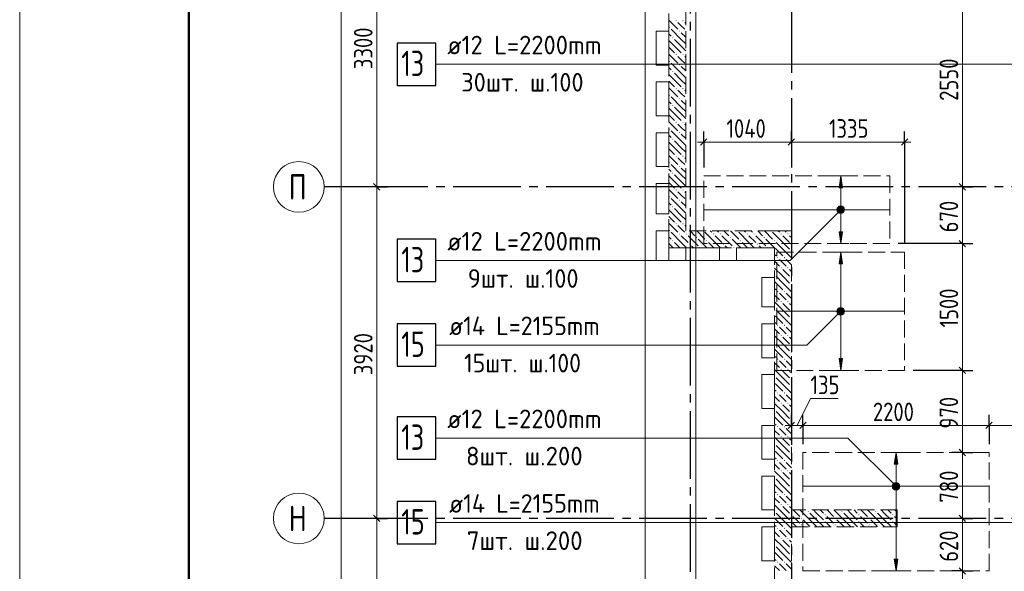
# Model space of a CAD drawing. Header units: millimetres. Extents: x 0 to 43617, y 0 to 59400.
# Tile 27 of 36: x 0 to 11639, y 45625 to 52147. Entities that reach past the tile are written whole.
import ezdxf

# ---------------------------------------------------------------- set-up
doc = ezdxf.new("R2010")
doc.units = ezdxf.units.MM
doc.linetypes.add('______2', pattern=[270, 200, -70])
doc.linetypes.add('______5', pattern=[1100, 800, -100, 100, -100])
for name, color, linetype, lineweight in [('Standard', 7, 'Continuous', 25), ('ДОП Верх по У', 7, 'Continuous', 25), ('Оси', 40, '______5', 18), ('Позиционная метка номер позиции', 7, 'Continuous', 13), ('Примечания', 7, 'Continuous', 25)]:
    doc.layers.add(name, color=color, linetype=linetype, lineweight=lineweight)
doc.layers.add('ЖБ Перекрытие верхний уровень', color=7, linetype='Continuous', lineweight=25, true_color=0xe0e0ff)
doc.layers.add('ЖБ Стена верхний уровень', color=7, linetype='Continuous', lineweight=25, true_color=0x006e00)
doc.styles.add('GOST 2.304-81', font='txt')
doc.styles.add('ISOCPEUR', font='txt')

msp = doc.modelspace()

# ---------------------------------------------------------------- hatches: boundary and pattern name
at = {"layer": 'ДОП Верх по У', "linetype": 'Continuous', "lineweight": 13, "transparency": 33554687}
for points in [[(9726, 50160), (9706, 50300), (9686, 50160)], [(9687, 49932), (9725, 49932), (9706, 49937)], [(9668, 49900), (9743, 49900), (9738, 49919)], [(9668, 49900), (9738, 49919), (9674, 49919)], [(9674, 49881), (9743, 49900), (9668, 49900)], [(9674, 49919), (9738, 49919), (9725, 49932)], [(9674, 49919), (9725, 49932), (9687, 49932)], [(9674, 49881), (9738, 49881), (9743, 49900)], [(9687, 49868), (9738, 49881), (9674, 49881)], [(9687, 49868), (9725, 49868), (9738, 49881)], [(9725, 49868), (9687, 49868), (9706, 49862)], [(9726, 49260), (9706, 49400), (9686, 49260)], [(9668, 48700), (9743, 48700), (9738, 48719)], [(9668, 48700), (9738, 48719), (9674, 48719)], [(9674, 48681), (9743, 48700), (9668, 48700)], [(9674, 48719), (9738, 48719), (9725, 48732)], [(9674, 48719), (9725, 48732), (9687, 48732)], [(9674, 48681), (9738, 48681), (9743, 48700)], [(9687, 48668), (9738, 48681), (9674, 48681)], [(9687, 48732), (9725, 48732), (9706, 48737)], [(9687, 48668), (9725, 48668), (9738, 48681)], [(9725, 48668), (9687, 48668), (9706, 48662)], [(10379, 46890), (10359, 47030), (10339, 46890)], [(10322, 46630), (10397, 46630), (10391, 46649)], [(10322, 46630), (10391, 46649), (10327, 46649)], [(10327, 46611), (10397, 46630), (10322, 46630)], [(10327, 46649), (10391, 46649), (10378, 46662)], [(10327, 46649), (10378, 46662), (10340, 46662)], [(10327, 46611), (10391, 46611), (10397, 46630)], [(10340, 46598), (10391, 46611), (10327, 46611)], [(10340, 46662), (10378, 46662), (10359, 46667)], [(10340, 46598), (10378, 46598), (10391, 46611)], [(10378, 46598), (10340, 46598), (10359, 46592)]]:
    msp.add_hatch(color=7, dxfattribs=at).paths.add_polyline_path(points)
for points in [[(9726, 49640), (9706, 49500), (9686, 49640)], [(9726, 48140), (9706, 48000), (9686, 48140)], [(10379, 45770), (10359, 45630), (10339, 45770)]]:
    msp.add_hatch(color=7, dxfattribs=at).paths.add_polyline_path(points, flags=16)
at = {"layer": 'ЖБ Стена верхний уровень', "linetype": 'Continuous', "lineweight": 18, "transparency": 33554687}
for points in [[(7674, 52053), (7681, 52060), (7687, 52053), (7681, 52047)], [(7754, 52133), (7761, 52140), (7767, 52133), (7761, 52127)], [(7834, 52133), (7841, 52140), (7847, 52133), (7841, 52127)], [(7714, 51933), (7721, 51940), (7727, 51933), (7721, 51927)], [(7794, 52013), (7801, 52020), (7807, 52013), (7801, 52007)], [(7754, 51733), (7761, 51740), (7767, 51733), (7761, 51727)], [(7834, 51733), (7841, 51740), (7847, 51733), (7841, 51727)], [(7674, 51653), (7681, 51660), (7687, 51653), (7681, 51647)], [(7794, 51613), (7801, 51620), (7807, 51613), (7801, 51607)], [(7714, 51533), (7721, 51540), (7727, 51533), (7721, 51527)], [(7754, 51333), (7761, 51340), (7767, 51333), (7761, 51327)], [(7834, 51333), (7841, 51340), (7847, 51333), (7841, 51327)], [(7674, 51253), (7681, 51260), (7687, 51253), (7681, 51247)], [(7794, 51213), (7801, 51220), (7807, 51213), (7801, 51207)], [(7714, 51133), (7721, 51140), (7727, 51133), (7721, 51127)], [(7754, 50933), (7761, 50940), (7767, 50933), (7761, 50927)], [(7834, 50933), (7841, 50940), (7847, 50933), (7841, 50927)], [(7674, 50853), (7681, 50860), (7687, 50853), (7681, 50847)], [(7794, 50813), (7801, 50820), (7807, 50813), (7801, 50807)], [(7714, 50733), (7721, 50740), (7727, 50733), (7721, 50727)], [(7754, 50533), (7761, 50540), (7767, 50533), (7761, 50527)], [(7834, 50533), (7841, 50540), (7847, 50533), (7841, 50527)], [(7674, 50453), (7681, 50460), (7687, 50453), (7681, 50447)], [(7794, 50413), (7801, 50420), (7807, 50413), (7801, 50407)], [(7714, 50333), (7721, 50340), (7727, 50333), (7721, 50327)], [(7674, 50053), (7681, 50060), (7687, 50053), (7681, 50047)], [(7754, 50133), (7761, 50140), (7767, 50133), (7761, 50127)], [(7834, 50133), (7841, 50140), (7847, 50133), (7841, 50127)], [(7714, 49933), (7721, 49940), (7727, 49933), (7721, 49927)], [(7794, 50013), (7801, 50020), (7807, 50013), (7801, 50007)], [(7754, 49733), (7761, 49740), (7767, 49733), (7761, 49727)], [(7834, 49733), (7841, 49740), (7847, 49733), (7841, 49727)], [(7674, 49653), (7681, 49660), (7687, 49653), (7684, 49650), (7678, 49650)], [(7684, 49650), (7681, 49647), (7678, 49650)], [(7794, 49613), (7801, 49620), (7807, 49613), (7801, 49607)], [(7874, 49613), (7881, 49620), (7887, 49613), (7881, 49607)], [(8084, 49650), (8081, 49647), (8078, 49650)], [(8194, 49613), (8201, 49620), (8207, 49613), (8201, 49607)], [(8274, 49613), (8281, 49620), (8287, 49613), (8281, 49607)], [(8484, 49650), (8481, 49647), (8478, 49650)], [(8594, 49613), (8601, 49620), (8607, 49613), (8601, 49607)], [(8674, 49613), (8681, 49620), (8687, 49613), (8681, 49607)], [(8884, 49650), (8881, 49647), (8878, 49650)], [(8994, 49613), (9001, 49620), (9007, 49613), (9001, 49607)], [(9074, 49613), (9081, 49620), (9087, 49613), (9081, 49607)], [(7714, 49533), (7721, 49540), (7727, 49533), (7721, 49527)], [(7914, 49493), (7921, 49500), (7927, 49493), (7921, 49487)], [(7994, 49573), (8001, 49580), (8007, 49573), (8001, 49567)], [(8114, 49533), (8121, 49540), (8127, 49533), (8121, 49527)], [(8314, 49493), (8321, 49500), (8327, 49493), (8321, 49487)], [(8394, 49573), (8401, 49580), (8407, 49573), (8401, 49567)], [(8514, 49533), (8521, 49540), (8527, 49533), (8521, 49527)], [(8714, 49493), (8721, 49500), (8727, 49493), (8721, 49487)], [(8794, 49573), (8801, 49580), (8807, 49573), (8801, 49567)], [(8914, 49533), (8921, 49540), (8924, 49537), (8924, 49530), (8921, 49527)], [(8924, 49537), (8927, 49533), (8924, 49530)], [(9114, 49493), (9121, 49500), (9124, 49497), (9124, 49490), (9121, 49487)], [(8034, 49453), (8041, 49460), (8047, 49453), (8044, 49450), (8038, 49450)], [(8434, 49453), (8441, 49460), (8447, 49453), (8444, 49450), (8438, 49450)], [(8834, 49453), (8841, 49460), (8847, 49453), (8844, 49450), (8838, 49450)], [(9114, 49413), (9121, 49420), (9124, 49417), (9124, 49410), (9121, 49407)], [(8954, 49333), (8961, 49340), (8967, 49333), (8961, 49327)], [(9034, 49333), (9041, 49340), (9047, 49333), (9041, 49327)], [(8924, 49137), (8927, 49133), (8924, 49130)], [(8994, 49213), (9001, 49220), (9007, 49213), (9001, 49207)], [(9074, 49213), (9081, 49220), (9087, 49213), (9081, 49207)], [(9114, 49093), (9121, 49100), (9124, 49097), (9124, 49090), (9121, 49087)], [(9114, 49013), (9121, 49020), (9124, 49017), (9124, 49010), (9121, 49007)], [(8954, 48933), (8961, 48940), (8967, 48933), (8961, 48927)], [(9034, 48933), (9041, 48940), (9047, 48933), (9041, 48927)], [(8994, 48813), (9001, 48820), (9007, 48813), (9001, 48807)], [(9074, 48813), (9081, 48820), (9087, 48813), (9081, 48807)], [(8924, 48737), (8927, 48733), (8924, 48730)], [(9114, 48693), (9121, 48700), (9124, 48697), (9124, 48690), (9121, 48687)], [(8954, 48533), (8961, 48540), (8967, 48533), (8961, 48527)], [(9034, 48533), (9041, 48540), (9047, 48533), (9041, 48527)], [(9114, 48613), (9121, 48620), (9124, 48617), (9124, 48610), (9121, 48607)], [(8994, 48413), (9001, 48420), (9007, 48413), (9001, 48407)], [(9074, 48413), (9081, 48420), (9087, 48413), (9081, 48407)], [(8924, 48337), (8927, 48333), (8924, 48330)], [(9114, 48293), (9121, 48300), (9124, 48297), (9124, 48290), (9121, 48287)], [(9114, 48213), (9121, 48220), (9124, 48217), (9124, 48210), (9121, 48207)], [(8954, 48133), (8961, 48140), (8967, 48133), (8961, 48127)], [(9034, 48133), (9041, 48140), (9047, 48133), (9041, 48127)], [(8994, 48013), (9001, 48020), (9007, 48013), (9001, 48007)], [(9074, 48013), (9081, 48020), (9087, 48013), (9081, 48007)], [(8924, 47937), (8927, 47933), (8924, 47930)], [(9114, 47893), (9121, 47900), (9124, 47897), (9124, 47890), (9121, 47887)], [(8954, 47733), (8961, 47740), (8967, 47733), (8961, 47727)], [(9034, 47733), (9041, 47740), (9047, 47733), (9041, 47727)], [(9114, 47813), (9121, 47820), (9124, 47817), (9124, 47810), (9121, 47807)], [(8994, 47613), (9001, 47620), (9007, 47613), (9001, 47607)], [(9074, 47613), (9081, 47620), (9087, 47613), (9081, 47607)], [(8924, 47537), (8927, 47533), (8924, 47530)], [(9114, 47493), (9121, 47500), (9124, 47497), (9124, 47490), (9121, 47487)], [(9114, 47413), (9121, 47420), (9124, 47417), (9124, 47410), (9121, 47407)], [(8954, 47333), (8961, 47340), (8967, 47333), (8961, 47327)], [(9034, 47333), (9041, 47340), (9047, 47333), (9041, 47327)], [(8994, 47213), (9001, 47220), (9007, 47213), (9001, 47207)], [(9074, 47213), (9081, 47220), (9087, 47213), (9081, 47207)], [(8924, 47137), (8927, 47133), (8924, 47130)], [(9114, 47093), (9121, 47100), (9124, 47097), (9124, 47090), (9121, 47087)], [(8954, 46933), (8961, 46940), (8967, 46933), (8961, 46927)], [(9034, 46933), (9041, 46940), (9047, 46933), (9041, 46927)], [(9114, 47013), (9121, 47020), (9124, 47017), (9124, 47010), (9121, 47007)], [(8994, 46813), (9001, 46820), (9007, 46813), (9001, 46807)], [(9074, 46813), (9081, 46820), (9087, 46813), (9081, 46807)], [(8924, 46737), (8927, 46733), (8924, 46730)], [(9114, 46693), (9121, 46700), (9124, 46697), (9124, 46690), (9121, 46687)], [(9114, 46613), (9121, 46620), (9124, 46617), (9124, 46610), (9121, 46607)], [(8954, 46533), (8961, 46540), (8967, 46533), (8961, 46527)], [(9034, 46533), (9041, 46540), (9047, 46533), (9041, 46527)], [(8924, 46337), (8927, 46333), (8924, 46330)], [(8994, 46413), (9001, 46420), (9007, 46413), (9001, 46407)], [(9074, 46413), (9081, 46420), (9087, 46413), (9081, 46407)], [(9314, 46333), (9321, 46340), (9327, 46333), (9321, 46327)], [(9714, 46333), (9721, 46340), (9727, 46333), (9721, 46327)], [(10114, 46333), (10121, 46340), (10127, 46333), (10121, 46327)], [(9114, 46293), (9121, 46300), (9124, 46297), (9124, 46290), (9121, 46287)], [(9114, 46213), (9121, 46220), (9124, 46217), (9124, 46210), (9121, 46207)], [(9124, 46297), (9127, 46293), (9124, 46290)], [(9124, 46217), (9127, 46213), (9124, 46210)], [(9234, 46253), (9241, 46260), (9247, 46253), (9241, 46247)], [(9514, 46293), (9521, 46300), (9527, 46293), (9521, 46287)], [(9514, 46213), (9521, 46220), (9527, 46213), (9521, 46207)], [(9634, 46253), (9641, 46260), (9647, 46253), (9641, 46247)], [(9914, 46293), (9921, 46300), (9927, 46293), (9921, 46287)], [(9914, 46213), (9921, 46220), (9927, 46213), (9921, 46207)], [(10034, 46253), (10041, 46260), (10047, 46253), (10041, 46247)], [(10314, 46293), (10321, 46300), (10327, 46293), (10321, 46287)], [(10314, 46213), (10321, 46220), (10327, 46213), (10321, 46207)], [(8954, 46133), (8961, 46140), (8967, 46133), (8961, 46127)], [(9034, 46133), (9041, 46140), (9047, 46133), (9041, 46127)], [(9234, 46173), (9241, 46180), (9247, 46173), (9241, 46167)], [(9634, 46173), (9641, 46180), (9647, 46173), (9641, 46167)], [(10034, 46173), (10041, 46180), (10047, 46173), (10041, 46167)], [(8994, 46013), (9001, 46020), (9007, 46013), (9001, 46007)], [(9074, 46013), (9081, 46020), (9087, 46013), (9081, 46007)], [(8924, 45937), (8927, 45933), (8924, 45930)], [(9114, 45893), (9121, 45900), (9124, 45897), (9124, 45890), (9121, 45887)], [(9114, 45813), (9121, 45820), (9124, 45817), (9124, 45810), (9121, 45807)], [(8954, 45733), (8961, 45740), (8967, 45733), (8961, 45727)], [(9034, 45733), (9041, 45740), (9047, 45733), (9041, 45727)]]:
    msp.add_hatch(color=7, dxfattribs=at).paths.add_polyline_path(points, flags=16)
at = {"layer": 'Позиционная метка номер позиции', "linetype": 'Continuous', "lineweight": 13, "transparency": 33554687}
for points in [[(9749, 49889), (9695, 49943), (9674, 49932)], [(9749, 49911), (9717, 49943), (9695, 49943)], [(9749, 49911), (9695, 49943), (9749, 49889)], [(9717, 49943), (9749, 49911), (9738, 49932)], [(9738, 49868), (9674, 49932), (9663, 49911)], [(9738, 49868), (9663, 49911), (9717, 49857)], [(9717, 49857), (9663, 49911), (9663, 49889)], [(9717, 49857), (9663, 49889), (9695, 49857)], [(9695, 49857), (9663, 49889), (9674, 49868)], [(9749, 49889), (9674, 49932), (9738, 49868)], [(9738, 48668), (9674, 48732), (9663, 48711)], [(9738, 48668), (9663, 48711), (9717, 48657)], [(9717, 48657), (9663, 48711), (9663, 48689)], [(9717, 48657), (9663, 48689), (9695, 48657)], [(9695, 48657), (9663, 48689), (9674, 48668)], [(9749, 48689), (9695, 48743), (9674, 48732)], [(9749, 48689), (9674, 48732), (9738, 48668)], [(9749, 48711), (9717, 48743), (9695, 48743)], [(9749, 48711), (9695, 48743), (9749, 48689)], [(9717, 48743), (9749, 48711), (9738, 48732)], [(10327, 46598), (10371, 46673), (10316, 46619)], [(10316, 46619), (10371, 46673), (10348, 46673)], [(10316, 46619), (10348, 46673), (10316, 46641)], [(10316, 46641), (10348, 46673), (10327, 46662)], [(10327, 46598), (10391, 46662), (10371, 46673)], [(10348, 46587), (10391, 46662), (10327, 46598)], [(10348, 46587), (10403, 46641), (10391, 46662)], [(10371, 46587), (10403, 46641), (10348, 46587)], [(10371, 46587), (10403, 46619), (10403, 46641)], [(10403, 46619), (10371, 46587), (10391, 46598)]]:
    msp.add_hatch(color=7, dxfattribs=at).paths.add_polyline_path(points)

# ---------------------------------------------------------------- linework, layer by layer
at = {"layer": 'Standard', "color": 7, "linetype": 'Continuous', "lineweight": 13, "transparency": 33554687}
for p, q in [((4221, 50170), (4221, 53470)), ((11144, 52720), (11144, 50170)), ((8086, 50700), (8011, 50700)), ((9124, 50700), (8086, 50700)), ((10461, 50700), (9124, 50700)), ((10461, 50700), (10536, 50700)), ((4221, 46250), (4221, 50170)), ((11144, 50170), (11144, 49500)), ((11144, 49500), (11144, 48000)), ((11144, 48000), (11144, 47030)), ((9192, 47350), (9348, 47669)), ((9348, 47669), (9677, 47669)), ((9124, 47350), (9049, 47350)), ((9259, 47350), (9124, 47350)), ((11459, 47350), (9259, 47350)), ((12279, 47350), (11459, 47350)), ((11144, 47030), (11144, 46250)), ((4221, 42330), (4221, 46250)), ((11144, 46250), (11144, 45630)), ((11144, 45630), (11144, 44500))]:
    msp.add_line(p, q, dxfattribs=at)
at = {"layer": 'Standard', "color": 251, "linetype": 'Continuous', "lineweight": -3, "true_color": 0x656565, "transparency": 33554687}
for p, q in [((8086, 50700), (8086, 50825)), ((9124, 50700), (9124, 50825)), ((10461, 50700), (10461, 50825)), ((8086, 50700), (8086, 50575)), ((8086, 50700), (8086, 50400)), ((9124, 50700), (9124, 50575)), ((9124, 50700), (9124, 50400)), ((10461, 50700), (10461, 50575)), ((10461, 50700), (10461, 49500)), ((4221, 50170), (4096, 50170)), ((4221, 50170), (4346, 50170)), ((11144, 50170), (11019, 50170)), ((11144, 50170), (11269, 50170)), ((11144, 50170), (11144, 50170)), ((11144, 49500), (11019, 49500)), ((11144, 49500), (11269, 49500)), ((11144, 48000), (11019, 48000)), ((11144, 48000), (11269, 48000)), ((9124, 47350), (9124, 47475)), ((9259, 47350), (9259, 47475)), ((11459, 47350), (11459, 47475)), ((9124, 47350), (9124, 47225)), ((9124, 47350), (9124, 47350)), ((9259, 47350), (9259, 47225)), ((9259, 47350), (9259, 47130)), ((11459, 47350), (11459, 47225)), ((11459, 47350), (11459, 47130)), ((11144, 47030), (11019, 47030)), ((11144, 47030), (11269, 47030)), ((11144, 47030), (11144, 47030)), ((4221, 46250), (4096, 46250)), ((4221, 46250), (4346, 46250)), ((11144, 46250), (11019, 46250)), ((11144, 46250), (11269, 46250)), ((11144, 46250), (11144, 46250)), ((11144, 45630), (11019, 45630)), ((11144, 45630), (11269, 45630)), ((11144, 45630), (11144, 45630))]:
    msp.add_line(p, q, dxfattribs=at)
at = {"layer": 'Standard', "color": 7, "linetype": 'Continuous', "lineweight": 25, "transparency": 33554687}
for p, q in [((8123, 50737), (8048, 50662)), ((9161, 50737), (9086, 50662)), ((10498, 50737), (10423, 50662)), ((4258, 50133), (4183, 50208)), ((11107, 50208), (11182, 50133)), ((11107, 49537), (11182, 49462)), ((11107, 48037), (11182, 47962)), ((9161, 47388), (9086, 47312)), ((9297, 47388), (9222, 47312)), ((11497, 47388), (11422, 47312)), ((11107, 47067), (11182, 46992)), ((4258, 46212), (4183, 46288)), ((11107, 46288), (11182, 46212)), ((11107, 45667), (11182, 45592))]:
    msp.add_line(p, q, dxfattribs=at)
at = {"layer": 'Standard', "color": 7, "linetype": 'Continuous', "lineweight": 13, "transparency": 33554687}
msp.add_lwpolyline([(0, 0), (42000, 0), (42000, 59400), (0, 59400), (0, 0)], close=True, dxfattribs=at)
at = {"layer": 'Standard', "color": 7, "linetype": 'Continuous', "lineweight": 50, "transparency": 33554687}
msp.add_lwpolyline([(2000, 58900), (41500, 58900), (41500, 500), (2000, 500), (2000, 58900)], close=True, dxfattribs=at)
at = {"layer": 'Standard', "color": 7, "linetype": 'Continuous', "lineweight": 13, "transparency": 33554687}
msp.add_lwpolyline([(3802, 10630), (3802, 33447), (3802, 33447), (3802, 57120)], dxfattribs=at)
at = {"layer": 'Standard', "color": 254, "linetype": 'Continuous', "lineweight": 13, "true_color": 0xc4c4ff, "transparency": 33554687}
msp.add_lwpolyline([(7992, 10698), (32674, 10698), (32674, 56820), (7992, 56820), (7992, 10698)], dxfattribs=at)
at = {"layer": 'Standard', "color": 251, "linetype": 'Continuous', "lineweight": -3, "true_color": 0x656565, "transparency": 33554687}
for points in [[(4221, 50170), (4204, 50170), (4204, 50170), (4204, 50170), (4204, 50170), (3700, 50170)], [(11144, 49500), (11127, 49500), (11127, 49500), (11127, 49500), (11127, 49500), (11127, 49500), (11127, 49500), (11127, 49500), (11127, 49500), (11127, 49500), (11127, 49500), (11127, 49500), (11127, 49500), (11127, 49500), (11127, 49500), (11127, 49500), (11127, 49500), (11127, 49500), (11127, 49500), (11127, 49500), (11127, 49500), (11127, 49500), (11127, 49500), (11127, 49500), (11127, 49500), (11127, 49500), (11127, 49500), (11127, 49500), (11127, 49500), (11127, 49500), (11127, 49500), (11127, 49500), (11127, 49500), (11127, 49500), (11127, 49500), (11127, 49500), (11127, 49500), (11127, 49500), (11127, 49500), (11127, 49500), (11127, 49500), (11127, 49500), (11127, 49500), (10386, 49500)], [(11144, 48000), (11127, 48000), (11127, 48000), (11127, 48000), (11127, 48000), (11127, 48000), (11127, 48000), (11127, 48000), (11127, 48000), (11127, 48000), (11127, 48000), (11127, 48000), (11127, 48000), (11127, 48000), (11127, 48000), (11127, 48000), (11127, 48000), (11127, 48000), (11127, 48000), (11127, 48000), (11127, 48000), (11127, 48000), (11127, 48000), (11127, 48000), (11127, 48000), (11127, 48000), (11127, 48000), (11127, 48000), (11127, 48000), (11127, 48000), (11127, 48000), (11127, 48000), (11127, 48000), (11127, 48000), (11127, 48000), (11127, 48000), (11127, 48000), (11127, 48000), (11127, 48000), (11127, 48000), (11127, 48000), (10561, 48000)], [(4221, 46250), (4204, 46250), (4204, 46250), (4204, 46250), (4204, 46250), (4204, 46250), (4204, 46250), (3700, 46250)]]:
    msp.add_lwpolyline(points, dxfattribs=at)
at = {"layer": 'ДОП Верх по У', "color": 7, "linetype": 'Continuous', "lineweight": 13, "transparency": 33554687}
for p, q in [((5035, 51620), (7121, 51620)), ((5035, 49300), (7121, 49300)), ((5057, 48300), (7121, 48300)), ((5035, 47200), (7121, 47200)), ((5057, 46200), (7121, 46200))]:
    msp.add_line(p, q, dxfattribs=at)
at = {"layer": 'ДОП Верх по У', "color": 251, "linetype": 'Continuous', "lineweight": 13, "true_color": 0x494949, "transparency": 33554687}
for p, q in [((9706, 50300), (9606, 50300)), ((9706, 50300), (9686, 50160)), ((9726, 50160), (9706, 50300)), ((9706, 50300), (9806, 50300)), ((9706, 50300), (9706, 50300)), ((9686, 50160), (9726, 50160)), ((9706, 49930), (9706, 50160)), ((9668, 49900), (9668, 49900)), ((9706, 49640), (9706, 49870)), ((9743, 49900), (9743, 49900)), ((9706, 49500), (9686, 49640)), ((9686, 49640), (9726, 49640)), ((9726, 49640), (9706, 49500)), ((9706, 49500), (9606, 49500)), ((9706, 49500), (9806, 49500)), ((9706, 49500), (9706, 49500)), ((9706, 49400), (9606, 49400)), ((9706, 49400), (9686, 49260)), ((9726, 49260), (9706, 49400)), ((9706, 49400), (9806, 49400)), ((9706, 49400), (9706, 49400)), ((9686, 49260), (9726, 49260)), ((9706, 48730), (9706, 49260)), ((9668, 48700), (9668, 48700)), ((9706, 48140), (9706, 48670)), ((9743, 48700), (9743, 48700)), ((9706, 48000), (9686, 48140)), ((9686, 48140), (9726, 48140)), ((9726, 48140), (9706, 48000)), ((9706, 48000), (9606, 48000)), ((9706, 48000), (9806, 48000)), ((9706, 48000), (9706, 48000)), ((10359, 47030), (10259, 47030)), ((10359, 47030), (10339, 46890)), ((10379, 46890), (10359, 47030)), ((10359, 47030), (10459, 47030)), ((10359, 47030), (10359, 47030)), ((10339, 46890), (10379, 46890)), ((10359, 46660), (10359, 46890)), ((10322, 46630), (10322, 46630)), ((10359, 45770), (10359, 46600)), ((10397, 46630), (10397, 46630)), ((10359, 45630), (10339, 45770)), ((10339, 45770), (10379, 45770)), ((10379, 45770), (10359, 45630)), ((10359, 45630), (10259, 45630)), ((10359, 45630), (10459, 45630)), ((10359, 45630), (10359, 45630))]:
    msp.add_line(p, q, dxfattribs=at)
at = {"layer": 'ДОП Верх по У', "color": 7, "linetype": 'Continuous', "lineweight": 18, "transparency": 33554687}
for p, q in [((8092, 49900), (10280, 49900)), ((10456, 48700), (8956, 48700)), ((11453, 46630), (9265, 46630))]:
    msp.add_line(p, q, dxfattribs=at)
at = {"layer": 'ДОП Верх по У', "color": 7, "linetype": 'Continuous', "lineweight": 25, "transparency": 33554687}
for points in [[(4461, 51370), (4921, 51370), (4921, 51870), (4461, 51870), (4461, 51370)], [(4461, 49050), (4921, 49050), (4921, 49550), (4461, 49550), (4461, 49050)], [(4461, 48050), (4921, 48050), (4921, 48550), (4461, 48550), (4461, 48050)], [(4461, 46950), (4921, 46950), (4921, 47450), (4461, 47450), (4461, 46950)], [(4461, 45950), (4921, 45950), (4921, 46450), (4461, 46450), (4461, 45950)]]:
    msp.add_lwpolyline(points, dxfattribs=at)
at = {"layer": 'ДОП Верх по У', "color": 251, "linetype": 'Continuous', "lineweight": 13, "true_color": 0x494949, "transparency": 33554687}
for centre in [(9706, 49900), (9706, 48700), (10359, 46630)]:
    msp.add_circle(centre, 37.5, dxfattribs=at)
at = {"layer": 'ЖБ Перекрытие верхний уровень', "color": 7, "linetype": 'Continuous', "lineweight": 18, "transparency": 33554687}
for p, q in [((7394, 57220), (7394, 22670)), ((7524, 51610), (7524, 52010)), ((7524, 52010), (7674, 52010)), ((7674, 52010), (7674, 51610)), ((7674, 51610), (7524, 51610)), ((7524, 51410), (7674, 51410)), ((7524, 51010), (7524, 51410)), ((7674, 51410), (7674, 51010)), ((7674, 51010), (7524, 51010)), ((7524, 50410), (7524, 50810)), ((7524, 50810), (7674, 50810)), ((7674, 50810), (7674, 50410)), ((7674, 50410), (7524, 50410)), ((7524, 50210), (7674, 50210)), ((7524, 49850), (7524, 50210)), ((7674, 50210), (7674, 49850)), ((7674, 49850), (7524, 49850)), ((7524, 49300), (7524, 49650)), ((7524, 49650), (7674, 49650)), ((7674, 49650), (7674, 49300)), ((7874, 49300), (7874, 49450)), ((7874, 49450), (8274, 49450)), ((8274, 49450), (8274, 49300)), ((8474, 49300), (8474, 49450)), ((8474, 49450), (8924, 49450)), ((8924, 49450), (8924, 49300)), ((7674, 49300), (7524, 49300)), ((8274, 49300), (7874, 49300)), ((8924, 49300), (8474, 49300)), ((8774, 48750), (8774, 49100)), ((8774, 49100), (8924, 49100)), ((8924, 49100), (8924, 48750)), ((8924, 48750), (8774, 48750)), ((8774, 48550), (8924, 48550)), ((8774, 48150), (8774, 48550)), ((8924, 48550), (8924, 48150)), ((8924, 48150), (8774, 48150)), ((8774, 47950), (8924, 47950)), ((8774, 47550), (8774, 47950)), ((8924, 47950), (8924, 47550)), ((8924, 47550), (8774, 47550)), ((8774, 47350), (8924, 47350)), ((8774, 46950), (8774, 47350)), ((8924, 47350), (8924, 46950)), ((8924, 46950), (8774, 46950)), ((8774, 46750), (8924, 46750)), ((8774, 46350), (8774, 46750)), ((8924, 46750), (8924, 46350)), ((8924, 46350), (8774, 46350)), ((8774, 46150), (8924, 46150)), ((8774, 45750), (8774, 46150)), ((8924, 46150), (8924, 45750)), ((8924, 45750), (8774, 45750))]:
    msp.add_line(p, q, dxfattribs=at)
at = {"layer": 'ЖБ Стена верхний уровень', "color": 251, "linetype": '______2', "lineweight": 13, "true_color": 0x656565, "transparency": 33554687}
for p, q in [((7674, 53570), (7674, 49650)), ((7874, 49650), (7874, 53370)), ((7674, 49650), (7674, 49450)), ((8924, 49650), (7874, 49650)), ((9124, 49650), (8924, 49650)), ((9124, 46350), (9124, 49650)), ((7674, 49450), (8924, 49450)), ((8924, 49450), (8924, 43050)), ((10374, 46350), (9124, 46350)), ((10374, 46150), (10374, 46350)), ((9124, 46150), (10374, 46150)), ((9124, 43050), (9124, 46150))]:
    msp.add_line(p, q, dxfattribs=at)
at = {"layer": 'ЖБ Стена верхний уровень', "color": 9, "linetype": 'Continuous', "lineweight": 18, "true_color": 0xc7c7c7, "transparency": 33554687}
for p, q in [((7674, 52140), (7781, 52033)), ((7821, 51913), (7701, 52033)), ((7821, 52073), (7781, 52113)), ((7861, 52033), (7821, 52073)), ((7861, 52113), (7874, 52100)), ((7674, 51980), (7701, 51953)), ((7741, 51913), (7821, 51833)), ((7821, 51993), (7874, 51940)), ((7821, 51913), (7874, 51860)), ((7741, 51833), (7674, 51900)), ((7674, 51820), (7741, 51753)), ((7741, 51833), (7821, 51753)), ((7821, 51833), (7874, 51780)), ((7674, 51740), (7781, 51633)), ((7821, 51673), (7781, 51713)), ((7861, 51713), (7874, 51700)), ((7674, 51580), (7701, 51553)), ((7821, 51513), (7701, 51633)), ((7861, 51633), (7821, 51673)), ((7821, 51593), (7874, 51540)), ((7741, 51433), (7674, 51500)), ((7741, 51513), (7821, 51433)), ((7821, 51513), (7874, 51460)), ((7674, 51420), (7741, 51353)), ((7674, 51340), (7781, 51233)), ((7741, 51433), (7821, 51353)), ((7821, 51433), (7874, 51380)), ((7821, 51113), (7701, 51233)), ((7821, 51273), (7781, 51313)), ((7861, 51233), (7821, 51273)), ((7861, 51313), (7874, 51300)), ((7674, 51180), (7701, 51153)), ((7741, 51033), (7674, 51100)), ((7741, 51113), (7821, 51033)), ((7821, 51193), (7874, 51140)), ((7821, 51113), (7874, 51060)), ((7674, 51020), (7741, 50953)), ((7741, 51033), (7821, 50953)), ((7821, 51033), (7874, 50980)), ((7674, 50940), (7781, 50833)), ((7821, 50873), (7781, 50913)), ((7861, 50833), (7821, 50873)), ((7861, 50913), (7874, 50900)), ((7674, 50780), (7701, 50753)), ((7821, 50713), (7701, 50833)), ((7821, 50793), (7874, 50740)), ((7741, 50633), (7674, 50700)), ((7741, 50713), (7821, 50633)), ((7741, 50633), (7821, 50553)), ((7821, 50713), (7874, 50660)), ((7821, 50633), (7874, 50580)), ((7674, 50620), (7741, 50553)), ((7674, 50540), (7781, 50433)), ((7821, 50313), (7701, 50433)), ((7821, 50473), (7781, 50513)), ((7861, 50433), (7821, 50473)), ((7861, 50513), (7874, 50500)), ((7674, 50380), (7701, 50353)), ((7741, 50233), (7674, 50300)), ((7741, 50313), (7821, 50233)), ((7821, 50393), (7874, 50340)), ((7821, 50313), (7874, 50260)), ((7674, 50220), (7741, 50153)), ((7741, 50233), (7821, 50153)), ((7821, 50233), (7874, 50180)), ((7674, 50140), (7781, 50033)), ((7821, 50073), (7781, 50113)), ((7861, 50033), (7821, 50073)), ((7861, 50113), (7874, 50100)), ((7674, 49980), (7701, 49953)), ((7821, 49913), (7701, 50033)), ((7821, 49993), (7874, 49940)), ((7741, 49833), (7674, 49900)), ((7674, 49820), (7741, 49753)), ((7741, 49913), (7821, 49833)), ((7741, 49833), (7821, 49753)), ((7821, 49913), (7874, 49860)), ((7821, 49833), (7874, 49780)), ((7674, 49740), (7764, 49650)), ((7821, 49673), (7781, 49713)), ((7861, 49713), (7874, 49700)), ((7821, 49513), (7701, 49633)), ((7764, 49650), (7781, 49633)), ((7844, 49650), (7821, 49673)), ((7821, 49593), (7901, 49513)), ((7861, 49633), (7844, 49650)), ((7901, 49593), (8021, 49473)), ((7924, 49650), (7981, 49593)), ((8004, 49650), (8101, 49553)), ((8221, 49513), (8101, 49633)), ((8164, 49650), (8181, 49633)), ((8221, 49593), (8301, 49513)), ((8261, 49633), (8244, 49650)), ((8301, 49593), (8421, 49473)), ((8324, 49650), (8381, 49593)), ((8404, 49650), (8501, 49553)), ((8621, 49513), (8501, 49633)), ((8564, 49650), (8581, 49633)), ((8621, 49593), (8701, 49513)), ((8661, 49633), (8644, 49650)), ((8701, 49593), (8821, 49473)), ((8724, 49650), (8781, 49593)), ((8804, 49650), (8901, 49553)), ((8924, 49610), (8901, 49633)), ((9021, 49513), (8924, 49610)), ((8964, 49650), (8981, 49633)), ((9021, 49593), (9101, 49513)), ((9061, 49633), (9044, 49650)), ((9101, 49593), (9124, 49570)), ((7674, 49580), (7701, 49553)), ((7724, 49450), (7674, 49500)), ((7741, 49513), (7804, 49450)), ((7821, 49513), (7884, 49450)), ((7964, 49450), (7941, 49473)), ((8124, 49450), (8021, 49553)), ((8141, 49513), (8204, 49450)), ((8221, 49513), (8284, 49450)), ((8364, 49450), (8341, 49473)), ((8524, 49450), (8421, 49553)), ((8541, 49513), (8604, 49450)), ((8621, 49513), (8684, 49450)), ((8764, 49450), (8741, 49473)), ((8924, 49450), (8821, 49553)), ((8941, 49513), (9021, 49433)), ((9021, 49513), (9101, 49433)), ((8941, 49433), (8924, 49450)), ((8924, 49370), (8941, 49353)), ((8941, 49433), (9021, 49353)), ((9021, 49433), (9124, 49330)), ((8924, 49290), (8981, 49233)), ((9021, 49273), (8981, 49313)), ((9061, 49233), (9021, 49273)), ((9061, 49313), (9124, 49250)), ((9021, 49113), (8924, 49210)), ((9021, 49193), (9101, 49113)), ((9101, 49193), (9124, 49170)), ((8941, 49033), (8924, 49050)), ((8941, 49113), (9021, 49033)), ((8941, 49033), (9021, 48953)), ((9021, 49113), (9101, 49033)), ((9021, 49033), (9124, 48930)), ((8924, 48970), (8941, 48953)), ((8924, 48890), (8981, 48833)), ((9021, 48873), (8981, 48913)), ((9061, 48913), (9124, 48850)), ((9021, 48713), (8924, 48810)), ((9061, 48833), (9021, 48873)), ((9021, 48793), (9101, 48713)), ((9101, 48793), (9124, 48770)), ((8941, 48713), (9021, 48633)), ((9021, 48713), (9101, 48633)), ((8941, 48633), (8924, 48650)), ((8924, 48570), (8941, 48553)), ((8941, 48633), (9021, 48553)), ((9021, 48633), (9124, 48530)), ((8924, 48490), (8981, 48433)), ((9021, 48473), (8981, 48513)), ((9061, 48433), (9021, 48473)), ((9061, 48513), (9124, 48450)), ((9021, 48313), (8924, 48410)), ((8941, 48313), (9021, 48233)), ((9021, 48393), (9101, 48313)), ((9021, 48313), (9101, 48233)), ((9101, 48393), (9124, 48370)), ((8941, 48233), (8924, 48250)), ((8941, 48233), (9021, 48153)), ((9021, 48233), (9124, 48130)), ((8924, 48170), (8941, 48153)), ((8924, 48090), (8981, 48033)), ((9021, 48073), (8981, 48113)), ((9061, 48033), (9021, 48073)), ((9061, 48113), (9124, 48050)), ((9021, 47913), (8924, 48010)), ((9021, 47993), (9101, 47913)), ((9101, 47993), (9124, 47970)), ((8941, 47833), (8924, 47850)), ((8941, 47913), (9021, 47833)), ((9021, 47913), (9101, 47833)), ((8924, 47770), (8941, 47753)), ((8941, 47833), (9021, 47753)), ((9021, 47833), (9124, 47730)), ((8924, 47690), (8981, 47633)), ((9021, 47513), (8924, 47610)), ((9021, 47673), (8981, 47713)), ((9061, 47633), (9021, 47673)), ((9061, 47713), (9124, 47650)), ((8941, 47513), (9021, 47433)), ((9021, 47593), (9101, 47513)), ((9021, 47513), (9101, 47433)), ((9101, 47593), (9124, 47570)), ((8941, 47433), (8924, 47450)), ((8941, 47433), (9021, 47353)), ((9021, 47433), (9124, 47330)), ((8924, 47370), (8941, 47353)), ((8924, 47290), (8981, 47233)), ((9021, 47273), (8981, 47313)), ((9061, 47233), (9021, 47273)), ((9061, 47313), (9124, 47250)), ((9021, 47113), (8924, 47210)), ((9021, 47193), (9101, 47113)), ((9101, 47193), (9124, 47170)), ((8941, 47033), (8924, 47050)), ((8941, 47113), (9021, 47033)), ((8941, 47033), (9021, 46953)), ((9021, 47113), (9101, 47033)), ((9021, 47033), (9124, 46930)), ((8924, 46970), (8941, 46953)), ((9021, 46873), (8981, 46913)), ((9061, 46913), (9124, 46850)), ((8924, 46890), (8981, 46833)), ((9021, 46713), (8924, 46810)), ((9061, 46833), (9021, 46873)), ((9021, 46793), (9101, 46713)), ((9101, 46793), (9124, 46770)), ((8941, 46713), (9021, 46633)), ((9021, 46713), (9101, 46633)), ((8941, 46633), (8924, 46650)), ((8924, 46570), (8941, 46553)), ((8941, 46633), (9021, 46553)), ((9021, 46633), (9124, 46530)), ((8924, 46490), (8981, 46433)), ((9021, 46473), (8981, 46513)), ((9061, 46433), (9021, 46473)), ((9061, 46513), (9124, 46450)), ((9021, 46313), (8924, 46410)), ((9021, 46393), (9101, 46313)), ((9101, 46393), (9124, 46370)), ((9144, 46350), (9221, 46273)), ((9341, 46233), (9224, 46350)), ((9421, 46313), (9384, 46350)), ((9464, 46350), (9501, 46313)), ((9544, 46350), (9621, 46273)), ((9741, 46233), (9624, 46350)), ((9821, 46313), (9784, 46350)), ((9864, 46350), (9901, 46313)), ((9944, 46350), (10021, 46273)), ((10141, 46233), (10024, 46350)), ((10221, 46313), (10184, 46350)), ((10264, 46350), (10301, 46313)), ((10344, 46350), (10374, 46320)), ((8941, 46233), (8924, 46250)), ((8941, 46313), (9021, 46233)), ((8941, 46233), (9021, 46153)), ((9021, 46313), (9101, 46233)), ((9021, 46233), (9124, 46130)), ((9181, 46233), (9141, 46273)), ((9221, 46193), (9181, 46233)), ((9261, 46233), (9341, 46153)), ((9341, 46313), (9421, 46233)), ((9341, 46233), (9421, 46153)), ((9421, 46313), (9501, 46233)), ((9421, 46233), (9504, 46150)), ((9581, 46233), (9541, 46273)), ((9621, 46193), (9581, 46233)), ((9661, 46233), (9741, 46153)), ((9741, 46313), (9821, 46233)), ((9741, 46233), (9821, 46153)), ((9821, 46313), (9901, 46233)), ((9821, 46233), (9904, 46150)), ((9981, 46233), (9941, 46273)), ((10021, 46193), (9981, 46233)), ((10061, 46233), (10141, 46153)), ((10141, 46313), (10221, 46233)), ((10141, 46233), (10221, 46153)), ((10221, 46313), (10301, 46233)), ((10221, 46233), (10304, 46150)), ((10374, 46240), (10341, 46273)), ((8924, 46170), (8941, 46153)), ((9021, 46073), (8981, 46113)), ((9061, 46113), (9124, 46050)), ((9141, 46193), (9184, 46150)), ((9261, 46153), (9264, 46150)), ((9541, 46193), (9584, 46150)), ((9661, 46153), (9664, 46150)), ((9941, 46193), (9984, 46150)), ((10061, 46153), (10064, 46150)), ((10341, 46193), (10374, 46160)), ((8924, 46090), (8981, 46033)), ((9021, 45913), (8924, 46010)), ((9061, 46033), (9021, 46073)), ((9021, 45993), (9101, 45913)), ((9101, 45993), (9124, 45970)), ((8941, 45913), (9021, 45833)), ((9021, 45913), (9101, 45833)), ((8941, 45833), (8924, 45850)), ((8924, 45770), (8941, 45753)), ((8941, 45833), (9021, 45753)), ((9021, 45833), (9124, 45730)), ((8924, 45690), (8981, 45633)), ((9021, 45673), (8981, 45713)), ((9061, 45633), (9021, 45673)), ((9061, 45713), (9124, 45650))]:
    msp.add_line(p, q, dxfattribs=at)
at = {"layer": 'Оси', "color": 8, "linetype": '______5', "lineweight": -3, "transparency": 33554687}
for p, q in [((9124, 57820), (9124, 7100)), ((7924, 57420), (7924, 7100)), ((26824, 50170), (3600, 50170)), ((26824, 46250), (3600, 46250))]:
    msp.add_line(p, q, dxfattribs=at)
at = {"layer": 'Оси', "color": 7, "linetype": 'Continuous', "lineweight": 13, "transparency": 33554687}
for centre in [(3300, 50170), (3300, 46250)]:
    msp.add_circle(centre, 300, dxfattribs=at)
at = {"layer": 'Позиционная метка номер позиции', "color": 7, "linetype": 'Continuous', "lineweight": 13, "transparency": 33554687}
for p, q in [((9674, 49932), (9674, 49932)), ((9674, 49868), (9674, 49868)), ((9738, 49932), (9738, 49932)), ((9738, 49868), (9738, 49868)), ((9674, 48732), (9674, 48732)), ((9674, 48668), (9674, 48668)), ((9738, 48732), (9738, 48732)), ((9738, 48668), (9738, 48668)), ((10327, 46662), (10327, 46662)), ((10327, 46598), (10327, 46598)), ((10391, 46662), (10391, 46662)), ((10391, 46598), (10391, 46598))]:
    msp.add_line(p, q, dxfattribs=at)
for points in [[(14494, 49980), (13646, 50829), (13646, 51620), (4921, 51620)], [(9706, 49900), (9106, 49300), (4921, 49300)], [(9706, 48700), (9306, 48300), (4921, 48300)], [(10359, 46630), (9789, 47200), (4921, 47200)], [(13036, 46450), (12786, 46200), (4921, 46200)]]:
    msp.add_lwpolyline(points, dxfattribs=at)
for centre in [(9706, 49900), (9706, 48700), (10359, 46630)]:
    msp.add_circle(centre, 45, dxfattribs=at)
at = {"layer": 'Примечания', "color": 7, "linetype": '______2', "lineweight": 18, "transparency": 33554687}
for p, q in [((8086, 49500), (8086, 50300)), ((8086, 50300), (10286, 50300)), ((10286, 50300), (10286, 49500)), ((10286, 49500), (8086, 49500)), ((8949, 48000), (8949, 49400)), ((8949, 49400), (10461, 49400)), ((10461, 49400), (10461, 48000)), ((10461, 48000), (8949, 48000)), ((11459, 47030), (9259, 47030)), ((9259, 47030), (9259, 45630)), ((11459, 45630), (11459, 47030)), ((9259, 45630), (11459, 45630))]:
    msp.add_line(p, q, dxfattribs=at)

# ---------------------------------------------------------------- texts
at = {"layer": 'Standard', "color": 7, "linetype": 'Continuous', "lineweight": 25, "transparency": 33554687, "char_height": 220, "attachment_point": 7, "rotation": 90, "style": 'GOST 2.304-81'}
for s, insert, width in [('3300', (4171, 51562), 641.48), ('2550', (11094, 51187), 641.48), ('670', (11094, 49632), 531.97), ('1500', (11094, 48508), 610.16), ('3920', (4171, 47944), 657.05), ('970', (11094, 47312), 531.97), ('780', (11094, 46437), 531.96), ('620', (11094, 45737), 531.96)]:
    msp.add_mtext(s, dxfattribs=dict(at, insert=insert, width=width))
at = {"layer": 'Standard', "color": 7, "linetype": 'Continuous', "lineweight": 25, "transparency": 33554687, "char_height": 220, "attachment_point": 7, "style": 'GOST 2.304-81'}
for s, insert, width in [('1040', (8355, 50750), 625.73), ('1335', (9566, 50750), 579.01), ('135', (9348, 47719), 453.93), ('2200', (10086, 47400), 672.63)]:
    msp.add_mtext(s, dxfattribs=dict(at, insert=insert, width=width))
at = {"layer": 'ДОП Верх по У', "color": 7, "linetype": 'Continuous', "lineweight": 13, "transparency": 33554687, "attachment_point": 7, "style": 'ISOCPEUR'}
for s, insert, char_height, width in [('\\W0.96;ø12 L=2200mm ', (5055, 51737), 220, 2150.52), ('\\W0.75;13', (4511, 51480), 300, 472.29), ('\\W0.95;30шт. ш.100 ', (5220, 51297), 220, 1819.89), ('\\W0.96;ø12 L=2200mm ', (5055, 49417), 220, 2150.52), ('\\W0.75;13', (4511, 49160), 300, 472.29), ('\\W0.95;9шт. ш.100 ', (5297, 48977), 220, 1665.52), ('\\W0.94;ø14 L=2155mm ', (5077, 48417), 220, 2126.5), ('\\W0.75;15', (4511, 48160), 300, 472.29), ('\\W0.93;15шт. ш.100 ', (5253, 47977), 220, 1773.35), ('\\W0.96;ø12 L=2200mm ', (5055, 47317), 220, 2150.52), ('\\W0.75;13', (4511, 47060), 300, 472.29), ('\\W0.97;8шт. ш.200 ', (5275, 46877), 220, 1712.33), ('\\W0.94;ø14 L=2155mm ', (5077, 46317), 220, 2126.5), ('\\W0.75;15', (4511, 46060), 300, 472.29), ('\\W0.97;7шт. ш.200 ', (5286, 45877), 220, 1712.32)]:
    msp.add_mtext(s, dxfattribs=dict(at, insert=insert, char_height=char_height, width=width))
at = {"layer": 'Оси', "color": 7, "linetype": 'Continuous', "lineweight": 25, "transparency": 33554687, "char_height": 300, "width": 359.83, "attachment_point": 7, "style": 'ISOCPEUR'}
for s, insert in [('\\W0.80;П', (3180, 50020)), ('\\W0.80;Н', (3180, 46100))]:
    msp.add_mtext(s, dxfattribs=dict(at, insert=insert))

doc.saveas('drawing.dxf')
